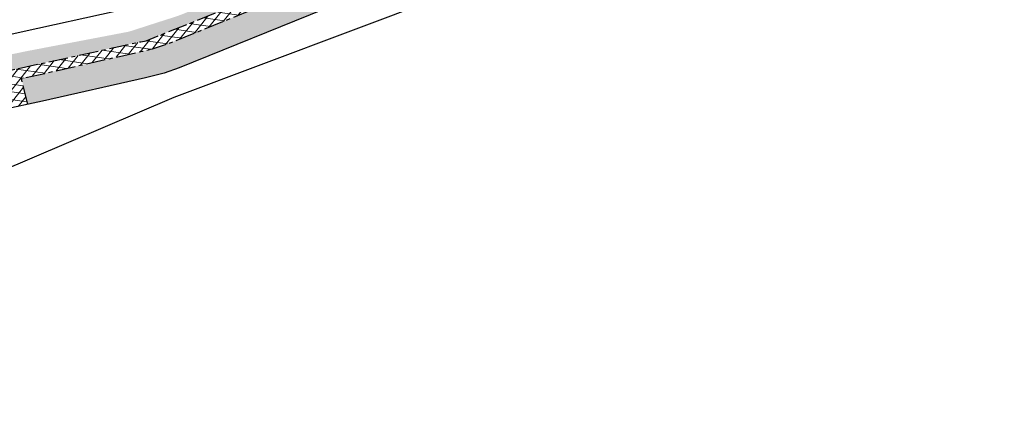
# Model space of a CAD drawing. Header units: metres. Extents: x 152057 to 155740, y 463538 to 465228.
# Tile 20 of 65: x 152615 to 152691, y 463956 to 463986. Entities that reach past the tile are written whole.
import ezdxf

# ---------------------------------------------------------------- set-up
doc = ezdxf.new("R2010")
doc.units = ezdxf.units.M
doc.linetypes.add('CENTER__G5', pattern=[2.4, 1.5, -0.3, 0.3, -0.3])
for name, color, linetype in [('-DR-alg-projectgrens 1-500', 3, 'PROJECTGRENS_1-500'), ('-DR-v-vh-asfalt zagen', 10, 'CENTER__G5'), ('-DR-v-vh-band 10x20', 5, 'CENTER__G5'), ('-DR-v-vh-kantverharding', 1, 'Continuous')]:
    doc.layers.add(name, color=color, linetype=linetype)
for name, color, linetype, lineweight in [('-DR-v-gr-begroeiing', 84, 'Continuous', 9), ('-DR-v-vh-arc-asfalt frezen', 252, 'Continuous', 9), ('-DR-v-vh-arc-asfalt opbreken', 252, 'Continuous', 9), ('-DR-v-vh-arc-BSS keiformaat', 252, 'Continuous', 9)]:
    doc.layers.add(name, color=color, linetype=linetype, lineweight=lineweight)
doc.linetypes.add('PROJECTGRENS_1-500', pattern='A,0.8,-0.32,[133,ltypeshp.shx,S=0.32,R=0,X=-0.32,Y=0],-0.32,3.18', length=4.62)

msp = doc.modelspace()

# ---------------------------------------------------------------- hatches: boundary and pattern name
at = {"layer": '-DR-v-gr-begroeiing'}
h = msp.add_hatch(dxfattribs=at)
h.set_pattern_fill('ANSI38', color=256, scale=0.15)
h.set_pattern_definition([(66.78165376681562, (152421.663329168, 463846.2438439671), (-0.4376781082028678, 0.1877549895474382), []), (156.7816537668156, (152421.663329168, 463846.2438439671), (-1.063111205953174, -0.0621681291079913), [1.190625, -0.714375])])
h.paths.add_polyline_path([(152593.505, 463973.399), (152597.99, 463975.538), (152603.68, 463978.185), (152609.419, 463980.7430000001), (152611.113, 463981.309), (152613.646, 463981.9820000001), (152624.575, 463984.3780000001), (152624.981, 463984.4540000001), (152637.31, 463989.3640000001), (152646.467, 463992.9190000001), (152646.2626940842, 463993.7721455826), (152646.1064248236, 463993.7099647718), (152636.8292489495, 463990.078287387), (152634.9502701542, 463989.3112960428), (152627.4480333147, 463986.3724611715), (152625.7211919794, 463985.8195909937), (152623.6636261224, 463985.1558600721), (152615.8517750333, 463983.6657902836), (152610.8241200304, 463982.6375646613), (152592.8465468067, 463974.4834475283), (152588.777342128, 463972.5801579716), (152568.6037097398, 463962.9002536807), (152561.7221882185, 463959.4859795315), (152541.0998500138, 463948.5864434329), (152515.7911399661, 463934.3202979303), (152514.3020652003, 463933.4598325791), (152514.1084362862, 463933.3438107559), (152515.084190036, 463931.7153745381), (152516.6520000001, 463932.8290000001), (152522.258, 463936.5140000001), (152534.341, 463943.3690000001), (152546.3430000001, 463949.932), (152558.8, 463956.496), (152571.045, 463962.6800000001), (152583.788, 463968.8730000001)])
at = {"layer": '-DR-v-vh-arc-asfalt frezen'}
h = msp.add_hatch(dxfattribs=at)
h.set_pattern_fill('AVH-ASFALT_FREESVAK', color=256, scale=0.25, pattern_type=2)
h.set_pattern_definition([(21.78165376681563, (152421.663329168, 463846.2438439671), (0.217786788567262, 0.5076856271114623), [0.3906249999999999, -0.3906249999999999]), (111.7816537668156, (152422.0260653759, 463846.3887933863), (-0.5076856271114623, 0.217786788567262), [0.3906249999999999, -0.3906249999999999])])
edge = h.paths.add_edge_path()
edge.add_line((152724.733, 464020.1700000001), (152712.1210000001, 464016.796))
edge.add_line((152712.1210000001, 464016.796), (152698.812, 464012.8390000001))
edge.add_line((152698.812, 464012.8390000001), (152685.895, 464009.0160000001))
edge.add_line((152685.895, 464009.0160000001), (152673.6310000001, 464005.0950000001))
edge.add_line((152673.6310000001, 464005.0950000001), (152671.627, 464004.1050000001))
edge.add_line((152671.627, 464004.1050000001), (152667.0195331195, 464001.5658238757))
edge.add_line((152667.0195331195, 464001.5658238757), (152667.5588937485, 464000.5322276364))
edge.add_line((152667.5588937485, 464000.5322276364), (152663.4289472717, 463998.4386201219))
edge.add_arc((152641.7481608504, 464041.2071366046), 47.95000002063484, 288.22492961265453, 296.88196939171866, ccw=False)
edge.add_line((152656.744438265, 463995.6624973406), (152651.9019016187, 463994.0680171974))
edge.add_line((152651.9019016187, 463994.0680171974), (152638.0198330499, 463988.8077399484))
edge.add_line((152638.0198330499, 463988.8077399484), (152627.1631617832, 463984.4093912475))
edge.add_arc((152621.1741790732, 463999.1923065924), 15.94999999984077, 282.7660110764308, 292.0542801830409, ccw=False)
edge.add_line((152624.6986502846, 463983.6365808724), (152615.3393744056, 463981.5166598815))
edge.add_line((152615.3393744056, 463981.5166598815), (152615.8192363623, 463979.5242626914))
edge.add_line((152615.8192363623, 463979.5242626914), (152616.967, 463979.7720000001))
edge.add_line((152616.967, 463979.7720000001), (152624.932, 463981.588))
edge.add_line((152624.932, 463981.588), (152626.389, 463981.9520000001))
edge.add_line((152626.389, 463981.9520000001), (152627.537, 463982.3490000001))
edge.add_line((152627.537, 463982.3490000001), (152638.7680000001, 463986.899))
edge.add_line((152638.7680000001, 463986.899), (152652.5860000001, 463992.1350000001))
edge.add_line((152652.5860000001, 463992.1350000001), (152658.911, 463994.2170000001))
edge.add_line((152658.911, 463994.2170000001), (152661.722, 463995.4330000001))
edge.add_line((152661.722, 463995.4330000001), (152664.388, 463996.6450000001))
edge.add_line((152664.388, 463996.6450000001), (152668.508, 463998.7150000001))
edge.add_line((152668.508, 463998.7150000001), (152673.24, 464001.2600000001))
edge.add_line((152673.24, 464001.2600000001), (152675.414, 464002.3580000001))
edge.add_line((152675.414, 464002.3580000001), (152677.333727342, 464002.9386944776))
edge.add_arc((152677.9771748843, 464001.4813616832), 1.593061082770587, 99.8372580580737, 113.8226137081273, ccw=False)
edge.add_line((152677.705, 464003.051), (152681.4470000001, 464004.1890000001))
edge.add_line((152681.4470000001, 464004.1890000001), (152692.259, 464007.605))
edge.add_line((152692.259, 464007.605), (152706.547, 464011.8460000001))
edge.add_line((152706.547, 464011.8460000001), (152721.618, 464016.0720000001))
edge.add_line((152721.618, 464016.0720000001), (152736.985, 464020.061))
edge.add_line((152736.985, 464020.061), (152744.612, 464022.0240000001))
edge.add_line((152744.612, 464022.0240000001), (152758.233, 464025.1340000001))
edge.add_line((152758.233, 464025.1340000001), (152772.2880000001, 464028.1930000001))
edge.add_line((152772.2880000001, 464028.1930000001), (152785.521, 464030.6930000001))
edge.add_line((152785.521, 464030.6930000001), (152800.337, 464033.3850000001))
edge.add_line((152800.337, 464033.3850000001), (152813.809, 464035.5680000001))
edge.add_line((152813.809, 464035.5680000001), (152828.253, 464037.5750000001))
edge.add_line((152828.253, 464037.5750000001), (152840.3572263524, 464038.6848866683))
edge.add_line((152840.3572263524, 464038.6848866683), (152839.8901131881, 464041.8945220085))
edge.add_line((152839.8901131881, 464041.8945220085), (152832.9760000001, 464041.3140000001))
edge.add_line((152832.9760000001, 464041.3140000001), (152821.574, 464040.062))
edge.add_line((152821.574, 464040.062), (152808.599, 464038.033))
edge.add_line((152808.599, 464038.033), (152795.637, 464035.7920000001))
edge.add_line((152795.637, 464035.7920000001), (152783.469, 464033.61))
edge.add_line((152783.469, 464033.61), (152770.3540000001, 464031.0790000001))
edge.add_line((152770.3540000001, 464031.0790000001), (152756.5160000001, 464028.1090000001))
edge.add_line((152756.5160000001, 464028.1090000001), (152743.105, 464024.9720000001))
edge.add_line((152743.105, 464024.9720000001), (152737.4040000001, 464023.4840000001))
edge.add_line((152737.4040000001, 464023.4840000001), (152724.733, 464020.1700000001))
at = {"layer": '-DR-v-vh-arc-asfalt opbreken'}
h = msp.add_hatch(dxfattribs=at)
h.set_pattern_fill('AVH-ASFALT_LAAG1-D', color=256, scale=20, angle=90, pattern_type=2)
h.set_pattern_definition([(171.7816537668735, (121881.1328941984, 951214.3527017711), (-0.08576751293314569, -0.5938383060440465), []), (231.7816537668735, (121881.1328941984, 951214.3527017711), (0.4713953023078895, -0.3711959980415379), [])])
edge = h.paths.add_edge_path()
edge.add_line((152615.3393744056, 463981.5166598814), (152624.6986502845, 463983.6365808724))
edge.add_arc((152621.1741790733, 463999.1923065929), 15.95000000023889, 282.7660110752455, 292.0542801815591)
edge.add_line((152627.1631617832, 463984.4093912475), (152638.0198330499, 463988.8077399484))
edge.add_line((152638.0198330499, 463988.8077399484), (152651.9019016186, 463994.0680171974))
edge.add_line((152651.9019016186, 463994.0680171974), (152656.744438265, 463995.6624973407))
edge.add_arc((152641.7481608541, 464041.2071365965), 47.95000001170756, 288.2249296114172, 296.8819693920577)
edge.add_line((152663.4289472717, 463998.4386201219), (152667.5588937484, 464000.5322276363))
edge.add_line((152667.5588937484, 464000.5322276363), (152667.0191692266, 464001.5656233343))
edge.add_line((152667.0191692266, 464001.5656233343), (152661.402, 463998.4700000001))
edge.add_line((152661.402, 463998.4700000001), (152660.551, 463998.0500000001))
edge.add_line((152660.551, 463998.0500000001), (152659.291, 463997.5350000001))
edge.add_line((152659.291, 463997.5350000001), (152654.593, 463995.872))
edge.add_line((152654.593, 463995.872), (152646.4669999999, 463992.9190000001))
edge.add_line((152646.4669999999, 463992.9190000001), (152637.31, 463989.3640000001))
edge.add_line((152637.31, 463989.3640000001), (152624.9809999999, 463984.4540000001))
edge.add_line((152624.9809999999, 463984.4540000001), (152624.5749999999, 463984.3780000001))
edge.add_line((152624.5749999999, 463984.3780000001), (152613.646, 463981.9820000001))
edge.add_line((152613.646, 463981.9820000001), (152611.113, 463981.3090000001))
edge.add_line((152611.113, 463981.3090000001), (152609.419, 463980.7430000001))
edge.add_line((152609.419, 463980.7430000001), (152603.68, 463978.1850000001))
edge.add_line((152603.68, 463978.1850000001), (152597.99, 463975.5380000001))
edge.add_line((152597.99, 463975.5380000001), (152593.505, 463973.3990000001))
edge.add_line((152593.505, 463973.3990000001), (152583.788, 463968.8730000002))
edge.add_line((152583.788, 463968.8730000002), (152571.045, 463962.6800000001))
edge.add_line((152571.045, 463962.6800000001), (152558.8, 463956.4960000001))
edge.add_line((152558.8, 463956.4960000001), (152546.3430000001, 463949.9320000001))
edge.add_line((152546.3430000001, 463949.9320000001), (152534.341, 463943.3690000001))
edge.add_line((152534.341, 463943.3690000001), (152522.258, 463936.5140000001))
edge.add_line((152522.258, 463936.5140000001), (152522.120322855, 463936.4235004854))
edge.add_line((152522.120322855, 463936.4235004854), (152523.6830080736, 463933.7115445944))
edge.add_line((152523.6830080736, 463933.7115445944), (152524.099, 463933.9830000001))
edge.add_line((152524.099, 463933.9830000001), (152530.778, 463937.5910000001))
edge.add_line((152530.778, 463937.5910000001), (152540.983, 463943.8440000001))
edge.add_line((152540.983, 463943.8440000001), (152551.422, 463949.4950000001))
edge.add_line((152551.422, 463949.4950000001), (152559.181, 463953.5740000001))
edge.add_line((152559.181, 463953.5740000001), (152569.117, 463958.5650000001))
edge.add_line((152569.117, 463958.5650000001), (152576.877, 463962.3960000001))
edge.add_line((152576.877, 463962.3960000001), (152589.6850000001, 463968.4810000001))
edge.add_line((152589.6850000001, 463968.4810000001), (152598.451, 463972.5820000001))
edge.add_line((152598.451, 463972.5820000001), (152604.53, 463975.4190000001))
edge.add_line((152604.53, 463975.4190000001), (152611.911, 463978.5370000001))
edge.add_line((152611.911, 463978.5370000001), (152613.849, 463979.0990000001))
edge.add_line((152613.849, 463979.0990000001), (152615.8192363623, 463979.5242626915))
edge.add_line((152615.8192363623, 463979.5242626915), (152615.3393744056, 463981.5166598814))
at = {"layer": '-DR-v-vh-arc-BSS keiformaat'}
h = msp.add_hatch(dxfattribs=at)
h.set_pattern_fill('ANSI36', color=256, scale=0.1, angle=90)
h.set_pattern_definition([(151.281974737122, (152511.2270875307, 463896.8356202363), (-0.6398389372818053, -0.0114684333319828), [0.7937500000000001, -0.15875, 0, -0.15875])])
edge = h.paths.add_edge_path()
edge.add_line((152710.034, 464038.9790000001), (152708.664, 464039.7420000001))
edge.add_line((152708.664, 464039.7420000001), (152707.164, 464041.469))
edge.add_line((152707.164, 464041.469), (152706.3420000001, 464042.9460000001))
edge.add_line((152706.3420000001, 464042.9460000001), (152705.4414391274, 464045.0820171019))
edge.add_line((152705.4414391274, 464045.0820171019), (152684.4905958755, 464038.1499080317))
edge.add_line((152684.4905958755, 464038.1499080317), (152686.277, 464037.639))
edge.add_line((152686.277, 464037.639), (152688.076, 464036.5620000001))
edge.add_line((152688.076, 464036.5620000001), (152689.542, 464035.1800000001))
edge.add_arc((152689.1220981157, 464034.988396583), 0.4615511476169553, -66.53263217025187, 24.527461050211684, ccw=False)
edge.add_line((152689.3059001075, 464034.5650217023), (152683.122, 464032.2860000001))
edge.add_line((152683.122, 464032.2860000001), (152670.7920000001, 464028.513))
edge.add_line((152670.7920000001, 464028.513), (152665.532, 464026.8850000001))
edge.add_line((152665.532, 464026.8850000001), (152657.11, 464024.0040000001))
edge.add_line((152657.11, 464024.0040000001), (152643.6510000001, 464019.312))
edge.add_line((152643.6510000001, 464019.312), (152637.0000000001, 464016.697))
edge.add_line((152637.0000000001, 464016.697), (152627.5419999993, 464013.1969999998))
edge.add_arc((152627.3453418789, 464013.621195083), 0.4675637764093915, 153.7490782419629, 294.8725813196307, ccw=False)
edge.add_line((152626.9259999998, 464013.8279999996), (152632.6222896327, 464023.3240711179))
edge.add_arc((152637.7675705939, 464020.2376356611), 5.999999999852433, 115.6640101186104, 149.0422465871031, ccw=False)
edge.add_arc((152635.3855591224, 464025.1950564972), 0.500000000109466, 20.559979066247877, 115.66401009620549, ccw=False)
edge.add_line((152635.8537116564, 464025.3706503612), (152636.6213500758, 464023.3240419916))
edge.add_line((152636.6213500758, 464023.3240419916), (152666.4440472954, 464034.509889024))
edge.add_line((152666.4440472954, 464034.509889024), (152666.1486858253, 464035.297355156))
edge.add_arc((152667.0849908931, 464035.6485428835), 0.9999999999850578, 105.7785867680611, 200.5599790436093, ccw=False)
edge.add_line((152666.8130702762, 464036.6108625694), (152663.9056180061, 464036.0377498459))
edge.add_arc((152664.8726032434, 464031.132146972), 5.00000000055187, 101.1510987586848, 110.4789074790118)
edge.add_line((152663.1232905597, 464035.8161522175), (152630.3513540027, 464024.2795125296))
edge.add_arc((152633.7132071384, 464014.7295533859), 10.12441485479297, 109.3934965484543, 124.5752313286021)
edge.add_arc((152635.375545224, 464012.3176271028), 13.0537076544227, 124.5752313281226, 151.1656309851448)
edge.add_line((152623.9402683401, 464018.6131593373), (152623.5094848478, 464017.790633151))
edge.add_arc((152623.9524146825, 464017.5586565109), 0.5000000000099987, 152.3574988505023, 292.1309985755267)
edge.add_line((152624.1407774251, 464017.095494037), (152614.5766643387, 464013.3000689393))
edge.add_line((152614.5766643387, 464013.3000689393), (152614.2000000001, 464011.8700000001))
edge.add_line((152614.2000000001, 464011.8700000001), (152612.9090000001, 464009.4050000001))
edge.add_line((152612.9090000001, 464009.4050000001), (152609.777, 464006.4240000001))
edge.add_line((152609.777, 464006.4240000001), (152607.58, 464005.17))
edge.add_line((152607.58, 464005.17), (152603.694, 464003.656))
edge.add_line((152603.694, 464003.656), (152599.489, 464002.7970000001))
edge.add_line((152599.489, 464002.7970000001), (152596.8920000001, 464002.5550000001))
edge.add_line((152596.8920000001, 464002.5550000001), (152594.3174431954, 464002.501776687))
edge.add_line((152594.3174431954, 464002.501776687), (152594.6808529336, 464001.6635795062))
edge.add_line((152594.6808529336, 464001.6635795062), (152585.8751901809, 463997.7927248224))
edge.add_arc((152546.3481498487, 464089.6492057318), 100.0000000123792, 290.66737642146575, 293.2828394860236, ccw=False)
edge.add_line((152581.642365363, 463996.0846913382), (152576.6668131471, 463994.2078236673))
edge.add_arc((152603.1374747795, 463924.0344378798), 75.00000000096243, 110.6673764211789, 113.7325281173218)
edge.add_line((152572.952408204, 463992.6920066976), (152573.051, 463991.958))
edge.add_line((152573.051, 463991.958), (152573.0550000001, 463989.702))
edge.add_line((152573.0550000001, 463989.702), (152572.3735680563, 463987.2544715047))
edge.add_line((152572.3735680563, 463987.2544715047), (152572.092, 463986.9990000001))
edge.add_line((152572.092, 463986.9990000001), (152571.402, 463986.421))
edge.add_line((152571.402, 463986.421), (152569.704, 463985.3010000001))
edge.add_line((152569.704, 463985.3010000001), (152567.4730000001, 463984.224))
edge.add_line((152567.4730000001, 463984.224), (152559.3480000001, 463980.4620000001))
edge.add_line((152559.3480000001, 463980.4620000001), (152575.072, 463984.658))
edge.add_line((152575.072, 463984.658), (152578.312, 463985.724))
edge.add_line((152578.312, 463985.724), (152581.3820000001, 463987.013))
edge.add_arc((152581.1559578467, 463987.4715609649), 0.5112467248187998, 208.5784709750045, 296.2404423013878, ccw=False)
edge.add_arc((152582.3139531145, 463987.4057386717), 1.616862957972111, 138.9293538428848, 186.3468245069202, ccw=False)
edge.add_line((152581.095, 463988.4680000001), (152582.529, 463989.5550000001))
edge.add_line((152582.529, 463989.5550000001), (152583.7340000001, 463990.3050000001))
edge.add_line((152583.7340000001, 463990.3050000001), (152593.663, 463994.74))
edge.add_line((152593.663, 463994.74), (152604.646, 463999.3290000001))
edge.add_line((152604.646, 463999.3290000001), (152617.314, 464004.527))
edge.add_line((152617.314, 464004.527), (152627.857, 464008.6830000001))
edge.add_line((152627.857, 464008.6830000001), (152638.1760000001, 464012.7380000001))
edge.add_line((152638.1760000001, 464012.7380000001), (152645.373, 464015.3950000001))
edge.add_line((152645.373, 464015.3950000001), (152659.384, 464020.3300000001))
edge.add_line((152659.384, 464020.3300000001), (152667.367, 464022.959))
edge.add_line((152667.367, 464022.959), (152672.998, 464024.804))
edge.add_line((152672.998, 464024.804), (152683.6540000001, 464028.115))
edge.add_line((152683.6540000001, 464028.115), (152693.052, 464030.9950000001))
edge.add_line((152693.052, 464030.9950000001), (152694.3976513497, 464031.2805812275))
edge.add_line((152694.3976513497, 464031.2805812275), (152707.497, 464035.605))
edge.add_line((152707.497, 464035.605), (152715.8920000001, 464038.175))
edge.add_line((152715.8920000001, 464038.175), (152715.977, 464038.426))
edge.add_line((152715.977, 464038.426), (152712.173, 464038.198))
edge.add_line((152712.173, 464038.198), (152710.034, 464038.9790000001))

# ---------------------------------------------------------------- linework, layer by layer
at = {"layer": '-DR-alg-projectgrens 1-500', "flags": 128}
for points in [[(152877.706645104, 464076.4434349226), (152906.2492034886, 464079.6061360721), (152930.6803876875, 464081.6383140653), (152941.2223367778, 464082.4338940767), (152942.7717158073, 464081.1764585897), (152971.7402047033, 464083.3286589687, 0.342855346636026), (152979.3888824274, 464090.2392996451), (152980.9862359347, 464099.249747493), (152988.4203223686, 464097.9318480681), (152987.9335306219, 464095.1859238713), (153019.5858828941, 464091.8286668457, -0.1186970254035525), (153016.4517935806, 464101.6404958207), (153016.1864530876, 464105.27444543), (153022.9304224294, 464105.7048167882), (153023.1912559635, 464102.1325918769, 0.1004424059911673), (153024.8265199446, 464096.2944404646), (153028.2077944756, 464091.4587020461, 0.09518826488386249), (153031.4830929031, 464088.2777545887), (153034.398681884, 464086.3634635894, 0.1236645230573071), (153043.1873450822, 464083.3049202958), (153077.7593281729, 464080.22609248), (153090.0325303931, 464077.3256021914), (153105.7370416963, 464074.2000628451), (153139.0722904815, 464069.1884082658), (153190.9938920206, 464059.082407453), (153197.3451861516, 464057.6405184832), (153196.935937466, 464056.375341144), (153233.2128316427, 464046.6791584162), (153241.6129573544, 464046.3341116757, -0.02169002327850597), (153245.7174522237, 464045.9867576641), (153246.0514625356, 464047.2560449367), (153260.8720105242, 464043.3651558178), (153260.6278963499, 464042.5467247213), (153270.7480441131, 464039.8724752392), (153281.1154799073, 464037.089652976), (153287.2631329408, 464035.6056678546), (153334.587966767, 464023.4818034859), (153336.6676094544, 464022.9112940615), (153337.8094259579, 464022.622876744), (153349.261336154, 464019.7053329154), (153359.9169936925, 464016.8094259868), (153371.2663868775, 464013.9233603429), (153434.6802902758, 463997.3555882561), (153441.0296959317, 464001.1331168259), (153452.4133553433, 463998.1484649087), (153454.7727597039, 463994.1826933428), (153454.2648992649, 463992.2388343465), (153484.5439267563, 463984.328013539), (153488.726740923, 463994.719630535), (153490.1799528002, 463998.1692355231), (153498.752318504, 464019.3320714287), (153506.3087806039, 464025.1224937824), (153511.0612408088, 464018.9205652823), (153507.5063160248, 464016.1964709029, 0.1338115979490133), (153504.1015077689, 464011.7261107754), (153497.4015256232, 463995.1856798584), (153495.9516377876, 463991.7439654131), (153493.7930224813, 463986.3811874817), (153495.9279796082, 463985.5677231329), (153494.6368078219, 463982.8456030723), (153500.4811823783, 463981.0118616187), (153504.701397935, 463990.3997949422), (153505.7593740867, 463990.095255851, -0.02807528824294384), (153506.9405326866, 463993.6305538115), (153511.4484990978, 464004.9637278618, 0.04528067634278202), (153515.3915965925, 464018.2704507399), (153521.7582144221, 464017.1274433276, -0.03401614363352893), (153518.8054064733, 464006.2052663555), (153517.3241729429, 464001.6793986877), (153512.7675004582, 463990.2237759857, 0.08949013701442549), (153511.0030748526, 463981.5229611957), (153510.8992966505, 463976.7126222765, 0.3436135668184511), (153511.1931006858, 463976.3183236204), (153557.1466330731, 463963.6759350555), (153587.9108573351, 463955.4175184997, -0.02128425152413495), (153693.7068401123, 463922.1312519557), (153723.3956488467, 463910.984381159), (153733.0827201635, 463907.309457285), (153743.4536273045, 463903.3298182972), (153750.0465522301, 463900.6119022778), (153754.820777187, 463898.6850581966), (153787.293033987, 463885.9911118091), (153839.5472973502, 463866.643375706), (153847.2165598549, 463865.1235938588), (153850.4942581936, 463866.2110339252), (153852.7758944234, 463867.9720395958), (153869.0712926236, 463894.4618309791), (153870.0799455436, 463899.95915637), (153913.6994950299, 463968.6658241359), (153911.4347349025, 463970.0564111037), (153914.6492963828, 463976.0066248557), (153916.8148530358, 463974.7900178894), (153920.975698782, 463981.2601311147), (153924.3782062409, 463979.0720227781), (153925.7051368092, 463979.3876664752), (153934.5741645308, 463993.586082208, -0.05165973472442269), (153949.3245574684, 464012.5300883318), (153950.4060801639, 464013.657104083, 0.01713651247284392), (153954.9099980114, 464018.6844865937), (153969.5425337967, 464036.1891904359), (153988.9116103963, 464059.5998258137, 0.3942505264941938), (153988.748262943, 464062.3246491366), (153986.0868916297, 464064.8533421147), (153992.7673758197, 464072.1718463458), (153999.5132165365, 464064.3445200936), (154000.4380710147, 464063.0968706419, -0.2499709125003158), (154001.5481921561, 464055.6505270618), (154000.863308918, 464053.7260877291), (153998.8320164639, 464051.0274402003), (153995.0853275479, 464053.8531911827), (153976.0163904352, 464030.8053225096), (153961.3701947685, 464013.2842775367, -0.01713651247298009), (153956.4812719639, 464007.8271431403), (153955.3997492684, 464006.7001273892, 0.05165973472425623), (153941.7154362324, 463989.1252932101), (153935.6346665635, 463979.3905964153), (153937.9515505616, 463977.9543338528), (153927.4705225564, 463961.0470310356), (153927.3018664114, 463957.0661684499), (153926.1305132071, 463952.9867512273), (153904.6968039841, 463925.181218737), (153861.1111270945, 463854.8689488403), (153869.6630002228, 463849.8369959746), (153870.9821236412, 463851.9594498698), (153875.6914930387, 463849.109667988), (153873.9100591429, 463846.2322148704, -0.0007539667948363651), (153877.5408403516, 463844.0518076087), (153878.933052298, 463846.8970165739), (153891.9274755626, 463838.7738646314), (153889.8253224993, 463835.3152719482, 0.4144915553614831), (153890.9675702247, 463830.6422416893), (153892.2526821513, 463829.8686220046), (153888.2742940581, 463823.2598527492), (153884.1075547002, 463813.9085045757), (153880.0444798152, 463805.5758876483), (153877.6306733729, 463802.6921358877), (153885.6858586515, 463798.7207995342), (153937.6143058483, 463774.6247613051), (153959.4164563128, 463764.2543216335), (153995.0944027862, 463745.9311732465), (154013.993628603, 463735.5322908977), (154050.4159738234, 463714.5022630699), (154056.4119918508, 463724.8868921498), (154053.7962939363, 463726.4897791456), (154058.1708208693, 463733.6284239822), (154067.7433502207, 463727.6810185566), (154065.5637786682, 463724.1400503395), (154063.7029406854, 463722.4098205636), (154056.9566240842, 463710.7257336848), (154061.3729713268, 463708.175763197), (154056.4723486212, 463699.2711177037), (154051.8651868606, 463696.9771842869), (154059.9773527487, 463678.0274344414), (153985.8892072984, 463713.2415161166), (153983.7662012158, 463718.8122350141), (153968.9566860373, 463738.3849087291), (153972.5758185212, 463745.6888115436), (153935.7046397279, 463764.8208488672), (153869.3099319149, 463795.3215700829), (153863.8930122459, 463793.5791791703), (153855.1820279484, 463796.8470698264), (153856.7590818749, 463799.1992675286), (153853.3703980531, 463801.286376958), (153852.2085423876, 463798.9949387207), (153842.6516944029, 463804.4397415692), (153840.8769880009, 463806.3693538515), (153840.9818543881, 463807.0485796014), (153773.4675892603, 463843.4161208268), (153762.1069470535, 463846.9341491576), (153689.4547910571, 463879.6010193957), (153681.7636817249, 463883.8979410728), (153680.9835972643, 463885.6500728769), (153668.3285351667, 463890.5401352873), (153597.1432056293, 463913.1088679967), (153593.5831653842, 463911.5055137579), (153515.8743613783, 463932.1311434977), (153512.6986489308, 463930.4245847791), (153501.3881492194, 463933.3553382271), (153497.4506086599, 463928.8627439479), (153493.7083904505, 463932.0913732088), (153476.4702446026, 463936.9532421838), (153475.3952252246, 463933.7680065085), (153467.038216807, 463935.8203192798), (153468.4366927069, 463942.1948855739), (153459.9462030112, 463947.5285776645), (153450.2188935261, 463951.0847456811), (153328.2242483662, 463984.9960030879), (153323.1607710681, 463986.2243367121), (153320.5505400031, 463988.6688705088), (153239.2728836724, 464007.6867160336), (153227.0964270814, 464007.4560105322), (153179.7532577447, 464017.517969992), (153164.9432870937, 464021.6715761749), (153159.1904697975, 464024.6260997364), (153132.6132557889, 464029.3871602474), (153109.2173613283, 464033.881354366), (153051.3923878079, 464036.0547119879), (153024.3830837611, 464032.1835664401), (153004.9403893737, 464033.5332338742), (152999.946965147, 464027.7777209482), (152987.0197312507, 464030.9069458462), (152972.3774583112, 464031.8120006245), (152972.4940959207, 464029.6312307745), (152967.8031160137, 464029.4458561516), (152966.7049804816, 464032.9415339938), (152914.4464966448, 464036.024902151), (152888.387911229, 464036.5568310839), (152883.1368597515, 464031.7951381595), (152878.309744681, 464036.0822030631), (152858.7561469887, 464036.5368471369), (152848.3626950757, 464035.8491490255), (152828.2328875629, 464033.9459401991), (152814.5238059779, 464032.0038618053), (152800.4039394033, 464029.5865071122), (152772.8755484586, 464024.6502509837), (152737.9155121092, 464016.8142603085), (152693.2109410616, 464004.4941815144), (152679.1227762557, 463999.4230573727), (152674.8170142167, 463997.9908467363), (152627.1253774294, 463980.047144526), (152586.3088736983, 463962.6030839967), (152553.3087879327, 463945.8539103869), (152534.8234612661, 463936.3006823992), (152515.0280717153, 463924.0769699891), (152509.8769254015, 463918.6796291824), (152508.7992824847, 463913.6914140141), (152502.234109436, 463912.6969625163), (152491.0537555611, 463903.3340642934), (152488.1795355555, 463896.0394673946), (152481.7216896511, 463892.2594651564), (152480.408838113, 463894.7316253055), (152453.5658761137, 463879.0207258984, 0.03755201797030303), (152440.8796901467, 463870.2556725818), (152430.3260935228, 463861.7271428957), (152410.6930936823, 463845.8614027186, -0.02345910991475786), (152406.3671775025, 463842.6889864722), (152398.6802331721, 463837.5882138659, 0.03391962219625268), (152389.7721062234, 463830.7645683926), (152287.2480054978, 463740.5756379), (152280.9996343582, 463747.3067286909), (152290.6019966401, 463755.7548895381), (152299.5174451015, 463763.6391704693), (152309.6960162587, 463772.5594233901), (152317.8293885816, 463779.6949953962), (152328.8660476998, 463789.4200515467), (152336.7337283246, 463796.3847688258), (152347.2688422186, 463805.675869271), (152354.7357902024, 463812.2838223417), (152366.3291996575, 463822.5266015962), (152374.7059061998, 463829.8204411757), (152385.9072870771, 463839.5408799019), (152390.9712219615, 463843.5274904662), (152396.3865767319, 463847.0850819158), (152400.2053968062, 463849.628639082), (152403.3968138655, 463851.8208421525), (152405.3655073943, 463853.3868704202), (152412.0298127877, 463858.7640822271), (152421.5061053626, 463866.4030630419), (152430.5903917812, 463873.8951960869), (152439.6634512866, 463880.9737555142), (152444.2541490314, 463884.0772927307), (152449.9361107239, 463887.6127355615), (152457.7951992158, 463892.1663277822), (152471.6062557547, 463900.0651440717, 0.3968836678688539), (152472.4054507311, 463902.6891375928), (152465.6496833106, 463916.3252018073), (152462.3068534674, 463921.7600621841), (152454.3582976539, 463929.7086179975), (152457.803257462, 463933.1535778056), (152448.4079582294, 463944.5101545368), (152439.8914804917, 463954.8045657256), (152437.1566161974, 463958.1103710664, 0.03199809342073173), (152428.8295671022, 463966.9572955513), (152419.3581361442, 463959.6290748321), (152407.2466793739, 463965.0727317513), (152409.1293876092, 463969.1209089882), (152407.7077506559, 463972.9277026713), (152405.5722874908, 463973.9385797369), (152410.2145561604, 463984.2243569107), (152395.7397401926, 463999.0643765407, 0.04940599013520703), (152383.4750489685, 464008.0416435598), (152234.8525099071, 464095.8268121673, 0.006341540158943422), (152225.4537809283, 464101.2125096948, 0.05244770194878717), (152146.9438386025, 464134.8934108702), (152140.1821231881, 464137.0906539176, -0.03603781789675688), (152138.3253619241, 464137.8436801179, 0.102357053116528), (152127.9789035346, 464140.1390671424, -0.05537896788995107), (152124.8655822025, 464140.1950274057), (152113.5339093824, 464141.6605683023), (152114.9138205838, 464152.3301458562), (152123.4526777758, 464151.1854252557, 0.3467581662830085), (152131.6001305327, 464156.597941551), (152134.7312803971, 464167.83113026), (152135.4757729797, 464170.4340872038), (152145.8051981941, 464167.5219082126), (152145.0704836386, 464164.9190824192), (152142.6694250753, 464156.402588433, 0.3968720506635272), (152147.6804692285, 464146.796418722), (152150.5133206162, 464145.8122554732, -0.04956241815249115), (152240.2363374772, 464104.9577741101), (152388.8625818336, 464017.1704161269, -0.04948153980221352), (152402.8358871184, 464006.9387336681), (152407.861882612, 464002.4292762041), (152424.5939065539, 463998.4447005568), (152429.4694975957, 464001.1851263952), (152440.1057825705, 463997.5478466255), (152445.940450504, 463971.4511414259), (152468.3669927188, 463944.3192870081), (152479.6650876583, 463952.0391397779), (152484.2398055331, 463956.8956256), (152488.3041570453, 463954.6681102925, 0.1259989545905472), (152491.454791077, 463954.2741827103), (152491.8462974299, 463954.323891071, 0.0935808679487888), (152495.434318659, 463955.7449050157, 0.01581002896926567), (152495.8581125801, 463955.9645765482), (152508.3367126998, 463962.9418583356, -0.02372433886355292), (152559.6873837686, 463988.5367418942), (152572.4447657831, 463994.2183634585), (152581.1129521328, 463997.4881590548, 0.00994004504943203), (152584.7487320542, 463998.9428372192), (152586.6572815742, 464003.1687533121, -0.01145812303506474), (152621.9809427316, 464017.8659590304), (152622.6185206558, 464019.3225347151, -0.116824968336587), (152627.116492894, 464024.3008846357, -0.06633987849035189), (152629.8532729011, 464025.6944030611), (152662.6126850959, 464037.2266338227, -0.04013951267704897), (152663.6155224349, 464037.5094307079), (152666.7407450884, 464038.1254700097), (152681.8975396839, 464039.8586958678, -0.08557589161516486), (152684.4420310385, 464039.7138157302), (152706.3943212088, 464046.9772784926), (152707.2660689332, 464044.3426041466), (152724.6539852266, 464048.6736558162), (152724.2165573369, 464050.6258087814), (152728.0990512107, 464051.5928758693), (152728.5364791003, 464049.6407229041), (152738.2544279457, 464052.0613084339, -0.02379447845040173), (152748.1947763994, 464054.040497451), (152763.9201755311, 464056.4003758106), (152784.6729773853, 464060.6317866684), (152815.2879453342, 464065.8111866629), (152824.5741657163, 464069.110528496), (152858.8745610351, 464074.3100895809), (152874.9706884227, 464076.1209430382)], [(152987.0880438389, 464085.6336830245), (153017.4017394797, 464082.2137261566, 0.1309817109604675), (153024.2220550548, 464077.1426315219), (153027.3255645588, 464075.9071311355), (153027.4985722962, 464079.3389018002, -0.5796896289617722), (153029.8199357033, 464080.5172646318), (153030.3372366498, 464080.1776198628, 0.1236645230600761), (153042.5309316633, 464075.9340912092), (153058.9837906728, 464074.4688723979), (153058.7781531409, 464072.1597802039), (153066.6900837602, 464071.3565688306, -0.0140786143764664), (153068.2813270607, 464071.1496218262), (153069.2159393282, 464070.8482356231), (153081.1997240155, 464068.0030051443), (153088.1270487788, 464066.5499431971), (153088.5120990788, 464068.3856312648), (153116.1552745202, 464061.8527997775, 0.01391721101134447), (153154.3988171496, 464053.931623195, -0.01573698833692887), (153227.4355736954, 464038.5265433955, 0.03386108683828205), (153232.9942272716, 464037.562915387), (153232.3648175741, 464035.1288824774), (153258.8206345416, 464028.2877474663), (153260.0592012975, 464033.0591261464), (153268.3923856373, 464030.9555307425), (153279.460123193, 464027.9096765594), (153288.5948554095, 464025.69405193), (153292.2855441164, 464024.3478742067), (153293.3755420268, 464023.9738749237), (153297.3181153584, 464022.5358091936), (153301.6819731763, 464020.7092159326), (153303.4645788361, 464019.9052957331), (153306.5207028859, 464018.613490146), (153309.9241189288, 464017.3219426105), (153314.0360544, 464015.9811826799), (153327.1290438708, 464012.5509678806), (153338.4406259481, 464009.5240093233), (153346.600019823, 464007.4293947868), (153358.0220421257, 464004.4131811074), (153368.5030627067, 464001.6766535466), (153378.5095278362, 463999.0733530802), (153382.1149501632, 463998.0938683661), (153392.2034123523, 463995.3860602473), (153414.0660147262, 463989.7844183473), (153421.1146055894, 463987.8779880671), (153427.2380301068, 463986.3233725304), (153439.2712182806, 463983.1117885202), (153439.753899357, 463982.9907956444), (153442.2535572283, 463980.5261640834), (153449.8269510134, 463978.5023083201), (153449.5946287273, 463977.6063916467), (153479.8917481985, 463969.7499734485), (153480.1368006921, 463970.6949822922, 0.2398281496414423), (153490.0777172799, 463973.8582433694), (153496.8157401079, 463971.7441092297), (153495.6508222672, 463968.9132399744, 0.4545064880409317), (153496.9356981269, 463966.3380667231), (153503.9711391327, 463964.5056013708), (153502.3059993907, 463958.0157475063, 0.04272763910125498), (153500.344741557, 463958.0860477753, 0.7099078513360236), (153499.2774912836, 463954.4638399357, 0.04645696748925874), (153501.1180951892, 463953.3859110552), (153500.1023585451, 463949.4270947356), (153492.1442888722, 463951.6989706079), (153489.06975231, 463946.3048804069), (153484.1109007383, 463947.7772114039, 0.1765992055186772), (153480.0126553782, 463952.1035159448), (153473.6481256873, 463954.0808434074), (153458.4569434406, 463958.8153904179), (153447.371830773, 463962.2469017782), (153432.8155051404, 463966.5839783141), (153416.2901003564, 463971.4009260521), (153397.5548035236, 463976.3223681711), (153387.232525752, 463979.166281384), (153384.2606308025, 463980.078841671), (153381.6279769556, 463981.2146493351), (153377.8536211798, 463982.8443937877), (153373.5904581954, 463984.6285058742), (153371.6666796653, 463985.3687335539), (153366.2555210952, 463987.3070439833), (153362.0038206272, 463988.653044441), (153361.9326776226, 463988.6717662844), (153328.9983155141, 463997.2176007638), (153313.7100457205, 464001.2574078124), (153262.6664887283, 464014.5655530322), (153260.7500026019, 464015.0701544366), (153226.5455903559, 464024.0791602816), (153201.6811946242, 464030.1430854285), (153174.4920114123, 464036.0114633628), (153144.7451375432, 464041.5910045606), (153140.9175333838, 464042.2008092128), (153122.4588666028, 464045.1436692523), (153118.0286864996, 464045.7666476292), (153112.470945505, 464046.4661047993), (153108.9839985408, 464047.0242167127), (153094.8676705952, 464048.6458494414), (153086.4538229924, 464049.4583454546), (153078.4080037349, 464050.0582706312), (153070.4217617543, 464050.5094707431), (153062.3964519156, 464050.8442763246), (153053.914679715, 464051.0708311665), (153045.8755453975, 464051.149027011), (153042.3564969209, 464051.1339926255), (153017.5135214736, 464051.0680179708), (153009.4800119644, 464050.7383897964, 0.2928382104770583), (152996.2093003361, 464041.8341243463), (152975.4680629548, 464043.2105370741, 0.1120653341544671), (152967.4077748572, 464047.287174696), (152922.5531758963, 464046.3778866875, 0.004988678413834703), (152909.6726690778, 464047.0072401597, 0.01202716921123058), (152883.3879462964, 464047.367085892, 0.02351401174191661), (152860.0031598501, 464046.1894458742, 0.003558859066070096), (152832.7378218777, 464044.0034761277, 0.009941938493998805), (152821.1947861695, 464042.7354225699, 0.01011938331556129), (152772.1571013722, 464034.1767521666, 0.02116209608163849), (152703.203865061, 464016.9615864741), (152685.1044047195, 464011.5977738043), (152657.0346675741, 464002.1312093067), (152653.3042972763, 463998.8505299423), (152651.9049128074, 463997.8468694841), (152649.3762996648, 463996.8407264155), (152645.5141047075, 463995.4455431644), (152625.4574144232, 463987.5585401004, -0.0397315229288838), (152622.8311000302, 463986.7598030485), (152615.3237173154, 463985.1139352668), (152608.392887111, 463983.5737420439), (152587.3625514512, 463973.847496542), (152566.041630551, 463963.5143324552), (152545.3179974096, 463952.7831571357), (152520.6375849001, 463939.0990700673, 0.01231987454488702), (152515.6857100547, 463935.9124524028), (152513.4914769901, 463934.6042793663), (152502.7694165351, 463952.4391717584), (152511.4845171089, 463957.3121312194, -0.01673692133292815), (152547.0818941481, 463975.6802419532), (152562.2169405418, 463979.6506515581), (152575.5013483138, 463983.2201597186), (152578.8480711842, 463984.3212728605), (152582.1278099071, 463985.7553979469), (152583.0975401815, 463987.0340639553, -0.02740238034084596), (152666.8560718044, 464019.9386026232), (152697.3507251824, 464030.0285193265), (152700.6804336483, 464029.3394598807), (152718.7758868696, 464033.878942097), (152717.8384886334, 464038.6800599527), (152740.2001046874, 464044.2499806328, -0.02550222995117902), (152750.0547805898, 464046.1771635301), (152753.3210382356, 464046.278396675), (152756.540193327, 464046.3333553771), (152762.5467028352, 464046.97128671), (152764.0373556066, 464047.1849853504), (152776.1604815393, 464049.6035940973), (152785.9307335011, 464051.4564180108), (152799.9863652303, 464053.9298337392), (152811.4845817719, 464055.783513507), (152817.3178519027, 464056.8442924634), (152819.6637912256, 464057.493335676), (152820.0035659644, 464055.1206534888), (152842.6326488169, 464058.3612015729), (152842.3653751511, 464060.3302080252), (152855.4680030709, 464062.1087635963), (152876.7301885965, 464064.5950312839), (152889.1629315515, 464066.0314995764), (152910.3291988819, 464068.1255366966), (152923.149358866, 464069.4376070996), (152923.3579297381, 464067.3996738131), (152929.0992476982, 464067.8769074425), (152973.0484671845, 464071.1420942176), (152972.8919993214, 464073.2481423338, -0.3506254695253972), (152974.783553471, 464075.7323650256, 0.2263564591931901), (152986.0689892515, 464085.061231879, -0.3226231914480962)]]:
    msp.add_lwpolyline(points, format="xyb", close=True, dxfattribs=at)
at = {"layer": '-DR-v-vh-asfalt zagen', "flags": 128}
msp.add_lwpolyline([(152615.8192363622, 463979.5242626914), (152615.3393744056, 463981.5166598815), (152624.6967012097, 463983.6361393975, 0.04058129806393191), (152627.163161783, 463984.4093912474), (152638.0198330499, 463988.8077399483), (152651.9019016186, 463994.0680171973), (152656.7444382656, 463995.6624973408, 0.03779143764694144), (152663.4289472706, 463998.4386201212), (152667.5588937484, 464000.5322276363), (152667.0195331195, 464001.5658238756)], format="xyb", dxfattribs=at)
at = {"layer": '-DR-v-vh-band 10x20', "flags": 128}
msp.add_lwpolyline([(152516.652, 463932.829), (152516.6520000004, 463932.8290000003), (152522.258, 463936.514), (152534.341, 463943.369), (152546.343, 463949.932), (152558.8, 463956.496), (152571.045, 463962.68), (152583.788, 463968.873), (152593.505, 463973.399), (152597.99, 463975.538), (152603.68, 463978.185), (152609.419, 463980.743), (152611.113, 463981.309), (152613.646, 463981.982), (152624.575, 463984.378), (152624.981, 463984.454), (152637.31, 463989.364), (152646.467, 463992.919), (152654.593, 463995.872), (152659.291, 463997.535), (152660.551, 463998.05), (152661.402, 463998.47), (152671.627, 464004.105), (152673.631, 464005.095), (152685.895, 464009.016), (152698.812, 464012.839), (152712.121, 464016.796), (152724.733, 464020.17), (152737.404, 464023.484), (152743.105, 464024.972), (152756.516, 464028.109), (152770.354, 464031.079), (152783.469, 464033.61), (152795.637, 464035.792), (152808.599, 464038.033), (152821.574, 464040.062), (152832.976, 464041.314), (152843.052, 464042.16), (152857.012, 464043.321), (152871.225, 464044.104), (152885.178, 464044.374), (152893.208, 464044.406), (152902.296, 464044.288), (152914.757, 464043.81), (152927.76, 464043.061), (152937.165, 464042.435), (152948.301, 464041.728), (152957.563, 464041.299), (152968.778, 464040.363), (152970.826, 464040.219), (152970.565, 464044.708), (152968.4752702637, 464045.4100822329)], dxfattribs=at)
at = {"layer": '-DR-v-vh-kantverharding', "flags": 128}
msp.add_lwpolyline([(152677.705, 464003.051), (152675.414, 464002.358), (152673.24, 464001.26), (152668.508, 463998.715), (152664.388, 463996.645), (152661.722, 463995.433), (152658.911, 463994.217), (152652.586, 463992.135), (152638.768, 463986.899), (152627.537, 463982.349), (152626.389, 463981.952), (152624.932, 463981.588), (152616.967, 463979.772), (152613.849, 463979.099), (152611.911, 463978.537), (152604.53, 463975.419), (152598.451, 463972.582), (152589.685, 463968.481), (152576.877, 463962.396), (152569.117, 463958.565)], dxfattribs=at)

doc.saveas('drawing.dxf')
